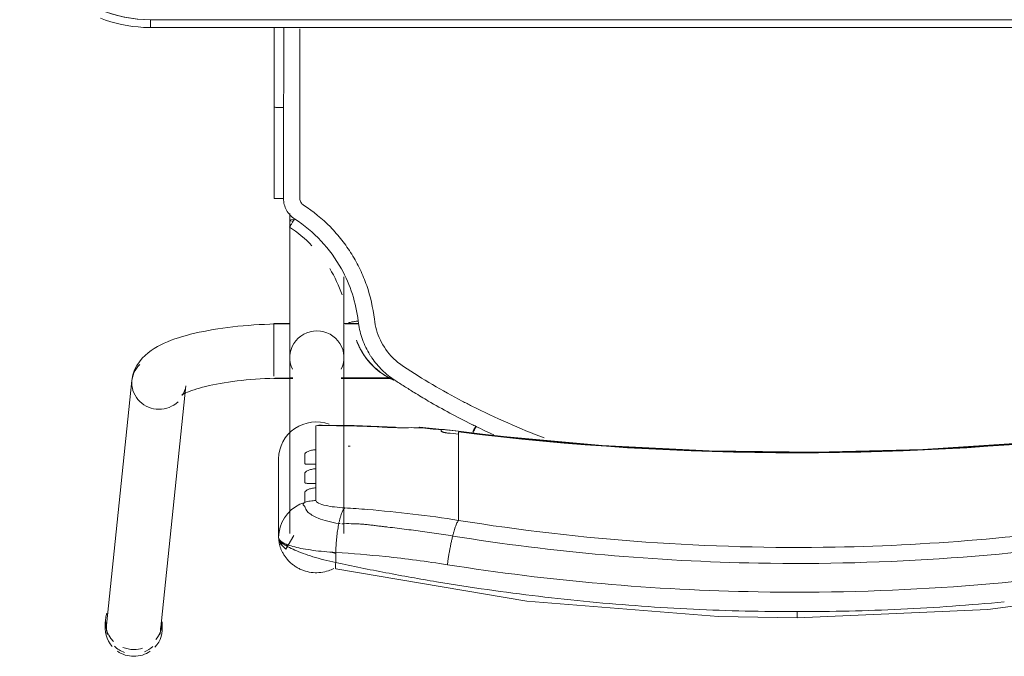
# Model space of a CAD drawing. Header units: metres. Extents: x 2.9 to 42.3, y -72.9 to -49.3.
# Tile 128 of 256: x 9.05 to 9.426, y -61.363 to -61.119. Entities that reach past the tile are written whole.
import ezdxf

# ---------------------------------------------------------------- set-up
doc = ezdxf.new("R2010")
doc.units = ezdxf.units.M
doc.layers.add('I-FURN', color=7, linetype='Continuous', lineweight=18)

# ---------------------------------------------------------------- blocks, each defined once
blk = doc.blocks.new('ConjuntoParaAlunoTamanho6 - CJA06_ConjuntoParaAlunoTamanho6-V31-2PAV')
at = {"layer": 'I-FURN', "color": 253, "true_color": 0xaaaaaa}
for p, q in [((0.24321, 0.29526), (0.23354, 0.20182)), ((0.24254, 0.29456), (0.24254, 0.29197)), ((0.2643, 0.29197), (0.2643, 0.29456)), ((0.25413, 0.19969), (0.2638, 0.29312)), ((0.1981, 0.22964), (0.1981, 0.25969)), ((0.17315, 0.25812), (0.17315, 0.19097)), ((0.19385, 0.19097), (0.19385, 0.25812)), ((0.12943, 0.2438), (0.12943, 0.25317)), ((0.17457, 0.25441), (0.17513, 0.25435)), ((0.19471, 0.25062), (0.1959, 0.25221)), ((0.1959, 0.25221), (0.19685, 0.25395)), ((0.12943, 0.24214), (0.12943, 0.2438)), ((0.12943, 0.24214), (0.12943, 0.23653)), ((0.18386, 0.23904), (0.18386, 0.24073)), ((0.12943, 0.23653), (0.12943, 0.23486)), ((0.12943, 0.23486), (0.12943, 0.22925)), ((0.18386, 0.23176), (0.18386, 0.23345)), ((0.12943, 0.22759), (0.12943, 0.22925)), ((0.12943, 0.22759), (0.12943, 0.22197)), ((0.18386, 0.21701), (0.18386, 0.22617)), ((0.12943, 0.22031), (0.12943, 0.22197)), ((0.12946, 0.21915), (0.14434, 0.21757)), ((0.17944, 0.21689), (0.18173, 0.21678)), ((0.17429, 0.19894), (0.15474, 0.19894)), ((0.17429, 0.19879), (0.15494, 0.19879)), ((0.2, 0.19894), (0.19271, 0.19894)), ((0.19385, 0.19879), (0.19271, 0.19879)), ((0.19385, 0.19845), (0.19385, 0.19879)), ((0.19385, 0.19764), (0.19385, 0.19845)), ((0.2, 0.1938), (0.2, 0.19814)), ((0.19385, 0.1916), (0.19385, 0.19367)), ((0.2, 0.18573), (0.2, 0.19364)), ((0.19385, 0.18582), (0.19385, 0.18688)), ((0.19385, 0.18371), (0.19385, 0.18582)), ((0.2, 0.17794), (0.2, 0.1856)), ((0.19385, 0.17809), (0.19385, 0.18059)), ((0.16757, 0.17809), (0.17268, 0.17809)), ((0.1676, 0.17794), (0.17323, 0.17794)), ((0.19377, 0.17794), (0.2, 0.17794)), ((0.19385, 0.13604), (0.19385, 0.13857)), ((0.19983, 0.13021), (0.19982, 0.0953)), ((0.19982, 0.06497), (0.19982, 0.0953)), ((0.247, 0.06497), (-0.247, 0.06497)), ((0.247, 0.06497), (-0.247, 0.06497)), ((0.247, 0.06497), (0.247, 0.06197))]:
    blk.add_line(p, q, dxfattribs=at)
at = {"layer": 'I-FURN', "color": 253, "true_color": 0xaaaaaa, "flags": 128}
for points in [[(0.0001, 0.2904), (-0.07267, 0.28721), (-0.14486, 0.2777), (-0.17603, 0.27161)], [(0.17623, 0.27161), (0.10331, 0.28398), (0.03018, 0.28985), (0.0001, 0.2904)], [(0.17627, 0.2654), (0.17627, 0.26637), (0.17627, 0.26734), (0.17627, 0.26831), (0.17627, 0.26928)], [(0.1981, 0.25971), (0.19792, 0.26092), (0.19739, 0.26208), (0.1954, 0.2642), (0.19227, 0.25896)], [(0.19685, 0.25395), (0.19754, 0.2558), (0.19796, 0.25773), (0.1981, 0.25969)], [(0.1981, 0.25971), (0.1981, 0.2522), (0.1981, 0.24468)], [(0.1981, 0.22964), (0.1981, 0.23715), (0.1981, 0.24467), (0.1981, 0.25218), (0.1981, 0.25969)], [(0.19172, 0.24799), (0.19331, 0.2492), (0.19471, 0.25062)], [(0.18386, 0.24073), (0.18386, 0.24195), (0.18386, 0.24317), (0.18386, 0.24439), (0.18386, 0.24561)], [(0.1881, 0.24628), (0.18997, 0.24701), (0.19172, 0.24799)], [(0.1881, 0.24628), (0.1881, 0.24532), (0.1881, 0.24435), (0.1881, 0.24339), (0.1881, 0.24243)], [(0.18386, 0.23345), (0.18386, 0.23485), (0.18386, 0.23624), (0.18386, 0.23764), (0.18386, 0.23904)], [(0.1881, 0.23868), (0.1881, 0.2378), (0.1881, 0.23692), (0.1881, 0.23603), (0.1881, 0.23515)], [(0.18386, 0.22617), (0.18386, 0.22757), (0.18386, 0.22897), (0.18386, 0.23036), (0.18386, 0.23176)], [(0.1881, 0.23141), (0.1881, 0.23052), (0.1881, 0.22964), (0.1881, 0.22876), (0.1881, 0.22787)], [(-0.12926, 0.21915), (-0.08865, 0.22342), (-0.0479, 0.2261), (-0.00707, 0.22717), (0.03376, 0.22666), (0.07455, 0.22454), (0.11521, 0.22083), (0.12946, 0.21915)], [(0.12943, 0.21937), (0.12943, 0.21961), (0.12943, 0.21984), (0.12943, 0.22007), (0.12943, 0.22031)], [(0.1361, 0.21901), (0.1361, 0.21893), (0.1361, 0.21886), (0.1361, 0.21878), (0.1361, 0.2187)], [(0.15351, 0.21761), (0.16928, 0.2169), (0.18131, 0.21677)], [(0.18173, 0.21678), (0.18279, 0.21686), (0.18386, 0.21701)], [(0.23507, 0.20536), (0.23501, 0.20531), (0.23482, 0.20518), (0.23451, 0.20499), (0.23408, 0.20476), (0.23355, 0.20449), (0.23291, 0.2042), (0.23217, 0.20389), (0.23133, 0.20358), (0.23041, 0.20326), (0.22941, 0.20294), (0.22832, 0.20262), (0.22717, 0.2023), (0.22594, 0.20199), (0.22464, 0.20169), (0.22328, 0.2014), (0.22186, 0.20112), (0.22039, 0.20086), (0.21886, 0.2006), (0.21729, 0.20036), (0.21567, 0.20014), (0.214, 0.19993), (0.2123, 0.19973), (0.21057, 0.19956), (0.2088, 0.1994), (0.207, 0.19926), (0.20518, 0.19913), (0.20334, 0.19903), (0.20148, 0.19894), (0.19961, 0.19888), (0.19772, 0.19883), (0.19583, 0.1988), (0.19394, 0.19879), (0.19385, 0.19879)], [(0.23354, 0.20182), (0.23373, 0.20287), (0.23403, 0.20376), (0.23437, 0.20445), (0.23469, 0.20492), (0.23492, 0.20521), (0.23505, 0.20534), (0.23507, 0.20536)], [(0.25413, 0.19969), (0.25375, 0.19762), (0.25311, 0.19572), (0.25226, 0.19403), (0.25129, 0.19256), (0.25023, 0.19128), (0.24913, 0.19017), (0.24799, 0.18919), (0.24683, 0.18832), (0.24563, 0.18753), (0.24441, 0.18681), (0.24316, 0.18615), (0.24188, 0.18553), (0.24055, 0.18496), (0.23919, 0.18441), (0.23778, 0.1839), (0.23633, 0.18341), (0.23483, 0.18295), (0.2333, 0.18251), (0.23171, 0.1821), (0.23008, 0.1817), (0.22841, 0.18133), (0.2267, 0.18098), (0.22495, 0.18064), (0.22315, 0.18033), (0.22132, 0.18004), (0.21946, 0.17976), (0.21756, 0.17951), (0.21562, 0.17928), (0.21366, 0.17906), (0.21168, 0.17887), (0.20967, 0.1787), (0.20763, 0.17855), (0.20558, 0.17842), (0.20352, 0.17831), (0.20144, 0.17823), (0.19935, 0.17816), (0.19725, 0.17811), (0.19515, 0.17809), (0.19385, 0.17809)], [(0.17315, 0.16015), (0.17315, 0.162), (0.17315, 0.16382), (0.17315, 0.1656), (0.17315, 0.16735), (0.17315, 0.16905), (0.17315, 0.17071), (0.17315, 0.17233), (0.17315, 0.1739), (0.17315, 0.17541), (0.17315, 0.17687), (0.17315, 0.17828), (0.17315, 0.17963), (0.17315, 0.18092), (0.17315, 0.18215), (0.17315, 0.18331), (0.17315, 0.18441), (0.17315, 0.18544), (0.17315, 0.1864), (0.17315, 0.18729), (0.17315, 0.1881), (0.17315, 0.18885), (0.17315, 0.18951), (0.17315, 0.19011), (0.17315, 0.19062), (0.17315, 0.19097)], [(0.19385, 0.19097), (0.19385, 0.19051), (0.19385, 0.18998), (0.19385, 0.18937), (0.19385, 0.18869), (0.19385, 0.18793), (0.19385, 0.1871), (0.19385, 0.18619), (0.19385, 0.18522), (0.19385, 0.18417), (0.19385, 0.18306), (0.19385, 0.18188), (0.19385, 0.18064), (0.19385, 0.17934), (0.19385, 0.17798), (0.19385, 0.17656), (0.19385, 0.17508), (0.19385, 0.17355), (0.19385, 0.17198), (0.19385, 0.17035), (0.19385, 0.16868), (0.19385, 0.16696), (0.19385, 0.16521), (0.19385, 0.16342), (0.19385, 0.16159), (0.19385, 0.15974), (0.19385, 0.15785), (0.19385, 0.15594), (0.19385, 0.15401), (0.19385, 0.15206), (0.19385, 0.15009), (0.19385, 0.14811), (0.19385, 0.14612), (0.19385, 0.14413), (0.19385, 0.14213), (0.19385, 0.14013), (0.19385, 0.13857)], [(0.16841, 0.18432), (0.16841, 0.18434), (0.16841, 0.18435), (0.16841, 0.18437), (0.16841, 0.18438)], [(0.19623, 0.13025), (0.19623, 0.12639), (0.19623, 0.12254), (0.19623, 0.11868), (0.19623, 0.11483), (0.19623, 0.11097), (0.19623, 0.10712), (0.19623, 0.10327), (0.19623, 0.09941), (0.19623, 0.09556)], [(0.2662, 0.06136), (0.26421, 0.06209), (0.2622, 0.06274), (0.26015, 0.06331), (0.25809, 0.06379), (0.25601, 0.0642), (0.25391, 0.06451), (0.25181, 0.06475), (0.24969, 0.0649), (0.24757, 0.06496), (0.247, 0.06497)], [(0.247, 0.06197), (0.1235, 0.06197), (0, 0.06197), (-0.1235, 0.06197), (-0.247, 0.06197)], [(-0.247, 0.06197), (-0.1235, 0.06197), (0, 0.06197), (0.1235, 0.06197), (0.247, 0.06197)]]:
    blk.add_lwpolyline(points, dxfattribs=at)
at = {"layer": 'I-FURN', "color": 253, "true_color": 0xaaaaaa}
for start in [360, 0]:
    blk.add_arc((0.247, 0.01197), 0.05, start, 90, dxfattribs=at)
for centre, major_axis, ratio, start_param, end_param in [((0.25342, 0.29456), (0.01088, 0), 0.965926, 1.570796, 2.182166), ((0.25342, 0.29456), (-0.01088, 0), 0.965926, 4.098128, 4.712389), ((0.25342, 0.29456), (0.01088, 0), 0.965926, 2.404321, 3.312013), ((0.25351, 0.29419), (-0.01029, 0.00107), 0.967158, 5.223081, 5.597593), ((0.25342, 0.29197), (0.01088, 0), 0.965926, 1.581694, 1.883969), ((0.25342, 0.29197), (0.01088, 0), 0.965926, 1.176355, 1.570796), ((0.25351, 0.29419), (-0.01029, 0.00107), 0.967158, 4.026797, 4.46746), ((0.25342, 0.29456), (0.01088, 0), 0.965926, 6.052088, 6.985956), ((0.25342, 0.29197), (0.01088, 0), 0.965926, 2.446266, 3.141593), ((0.25342, 0.29197), (0.01088, 0), 0.965926, 5.959867, 7.062609), ((0.25351, 0.29419), (-0.01029, 0.00107), 0.967158, 6.102343, 6.382991), ((0.25351, 0.29419), (-0.01029, 0.00107), 0.967158, 3.141593, 3.502975), ((0.0001, -0.77159), (1.0211, 0), 0.978148, 1.443771, 1.697822), ((0.0001, -0.77117), (1.0209, 0), 0.978148, 1.443771, 1.697822), ((0.1837, 0.22964), (0.0144, 0), 0.978148, 4.362105, 6.283185), ((0.17947, 0.60128), (0.385, 0), 0.978148, 4.689765, 4.691852), ((0.17947, 0.60356), (0.395, 0), 0.978148, 4.585364, 4.595996), ((0.17947, 0.60221), (0.3948, 0), 0.978148, 4.585364, 4.595936), ((0.17947, 0.60263), (0.395, 0), 0.978148, 4.602237, 4.623287), ((0.14521, 0.22754), (0.00087, 0.00996), 0.018501, 2.93296, 3.325659), ((0.17947, 0.60336), (0.395, 0), 0.978148, 4.644485, 4.723499), ((0.24383, 0.20075), (-0.01029, 0.00107), 0.967158, 4.812195, 5.597593), ((0.24383, 0.20075), (-0.01029, 0.00107), 0.967158, 3.241398, 4.812195), ((0.24383, 0.20075), (-0.01029, 0.00107), 0.967158, 2.456, 3.241398), ((0.1835, 0.19097), (0.01035, 0), 0.978148, 2.686587, 4.712389), ((0.1835, 0.19097), (0.01035, 0), 0.978148, 4.712389, 6.738191), ((0.1835, 0.13857), (0.01035, 0), 0.069756, 5.759587, 6.776353)]:
    blk.add_ellipse(centre, major_axis=major_axis, ratio=ratio, start_param=start_param, end_param=end_param, dxfattribs=at)
for points in [[(0.0001, 0.29036), (0.0001, 0.29029), (0.0001, 0.29001), (0.0001, 0.28916), (0.0001, 0.28841), (0.0001, 0.28802)], [(-0.05929, 0.28591), (-0.06588, 0.28544), (-0.07245, 0.28489), (-0.07901, 0.28427)], [(-0.03953, 0.28708), (-0.04612, 0.28677), (-0.05271, 0.28638), (-0.05929, 0.28591)], [(-0.01972, 0.28779), (-0.02633, 0.28763), (-0.03293, 0.2874), (-0.03953, 0.28708)], [(0.0001, 0.28802), (-0.00651, 0.28802), (-0.01312, 0.28795), (-0.01972, 0.28779)], [(0.01992, 0.28779), (0.01332, 0.28795), (0.00671, 0.28802), (0.0001, 0.28802)], [(0.03973, 0.28708), (0.03313, 0.2874), (0.02653, 0.28763), (0.01992, 0.28779)], [(0.0595, 0.28591), (0.05292, 0.28638), (0.04633, 0.28677), (0.03973, 0.28708)], [(0.07921, 0.28427), (0.07265, 0.28489), (0.06608, 0.28544), (0.0595, 0.28591)], [(0.09885, 0.28217), (0.09232, 0.28294), (0.08577, 0.28365), (0.07921, 0.28427)], [(0.11839, 0.27961), (0.11189, 0.28054), (0.10538, 0.28139), (0.09885, 0.28217)], [(0.13782, 0.27661), (0.13136, 0.27768), (0.12489, 0.27868), (0.11839, 0.27961)], [(0.15712, 0.27316), (0.15071, 0.27438), (0.14427, 0.27553), (0.13782, 0.27661)], [(0.17627, 0.26928), (0.16991, 0.27065), (0.16353, 0.27194), (0.15712, 0.27316)], [(0.17627, 0.26928), (0.17633, 0.26966), (0.17642, 0.27037), (0.17644, 0.2712), (0.17636, 0.27149), (0.1763, 0.27156)], [(0.13164, 0.25914), (0.13175, 0.25959), (0.13198, 0.26053), (0.13231, 0.26203), (0.13262, 0.26359), (0.13292, 0.2652), (0.1332, 0.26684), (0.13344, 0.26848), (0.13359, 0.26956), (0.13366, 0.2701)], [(0.17513, 0.25435), (0.1752, 0.25471), (0.17534, 0.25544), (0.17553, 0.25659), (0.17571, 0.25778), (0.17586, 0.25902), (0.17599, 0.26028), (0.1761, 0.26156), (0.17618, 0.26285), (0.17624, 0.26413), (0.17626, 0.26498), (0.17627, 0.2654)], [(0.1981, 0.25969), (0.1981, 0.26035), (0.19703, 0.26165), (0.19239, 0.26338), (0.18523, 0.2647), (0.17934, 0.26523), (0.17627, 0.2654)], [(0.17811, 0.26528), (0.17751, 0.26545), (0.1769, 0.26561), (0.17629, 0.26577)], [(0.12943, 0.25317), (0.12952, 0.25327), (0.1297, 0.25353), (0.13, 0.25409), (0.13031, 0.25481), (0.13064, 0.25568), (0.13097, 0.2567), (0.1313, 0.25786), (0.13153, 0.2587), (0.13164, 0.25914)], [(0.17285, 0.2484), (0.17297, 0.2485), (0.1732, 0.24877), (0.17355, 0.24934), (0.17389, 0.25006), (0.17423, 0.25093), (0.17455, 0.25195), (0.17485, 0.25308), (0.17504, 0.25392), (0.17513, 0.25435)], [(0.18386, 0.24561), (0.18422, 0.24561), (0.18494, 0.24565), (0.18601, 0.24578), (0.18707, 0.24599), (0.18776, 0.24617), (0.1881, 0.24628)], [(0.12434, 0.2095), (0.11529, 0.21408), (0.10607, 0.21814), (0.09666, 0.22168)], [(0.11594, 0.2205), (0.11821, 0.21947), (0.12046, 0.21841), (0.1227, 0.21732)], [(0.1227, 0.21732), (0.12291, 0.21776), (0.12336, 0.21866), (0.12377, 0.21945), (0.12395, 0.2198)], [(0.12334, 0.21813), (0.12319, 0.21783), (0.12304, 0.21753), (0.12289, 0.21723)], [(0.12395, 0.21936), (0.12377, 0.21898), (0.12356, 0.21856), (0.12335, 0.21813)], [(0.1336, 0.21981), (0.13377, 0.21979), (0.1341, 0.21974), (0.13456, 0.21967), (0.13499, 0.21957), (0.13538, 0.21946), (0.13569, 0.21935), (0.13593, 0.21923), (0.13606, 0.21912), (0.1361, 0.21905), (0.1361, 0.21901)], [(0.1361, 0.2187), (0.1361, 0.21868), (0.13609, 0.21865), (0.13607, 0.21862), (0.13605, 0.2186)], [(0.12436, 0.21651), (0.12408, 0.21665), (0.12353, 0.21692), (0.12297, 0.21719), (0.1227, 0.21732)], [(0.14098, 0.20758), (0.13826, 0.20916), (0.13276, 0.21224), (0.12717, 0.21512), (0.12436, 0.21651)], [(0.14432, 0.21779), (0.14576, 0.21776), (0.1486, 0.21775), (0.15133, 0.21782), (0.15267, 0.21788)], [(0.15267, 0.21788), (0.1532, 0.21758), (0.15369, 0.21752), (0.15417, 0.21772)], [(0.12798, 0.20762), (0.12738, 0.20794), (0.12617, 0.20857), (0.12495, 0.20919), (0.12434, 0.2095)], [(0.1504, 0.19445), (0.14673, 0.19684), (0.13935, 0.20142), (0.13181, 0.20561), (0.12798, 0.20762)], [(0.14635, 0.20432), (0.14546, 0.20487), (0.14368, 0.20597), (0.14188, 0.20704), (0.14098, 0.20758)], [(0.15378, 0.19963), (0.15256, 0.20043), (0.1501, 0.202), (0.14762, 0.20355), (0.14638, 0.20431)], [(0.1625, 0.1911), (0.16134, 0.1928), (0.15869, 0.19594), (0.1555, 0.19851), (0.15378, 0.19963)], [(0.15408, 0.19957), (0.15496, 0.19919), (0.15587, 0.19874), (0.1568, 0.1982)], [(0.15863, 0.1971), (0.15722, 0.19808), (0.15572, 0.19893), (0.15415, 0.19962)], [(0.15448, 0.19112), (0.15386, 0.19174), (0.15256, 0.19292), (0.15114, 0.19396), (0.1504, 0.19445)], [(0.16156, 0.17636), (0.16124, 0.17915), (0.15968, 0.18454), (0.15645, 0.18912), (0.15448, 0.19112)], [(0.16371, 0.18924), (0.16352, 0.18955), (0.16313, 0.19018), (0.16271, 0.1908), (0.1625, 0.1911)], [(0.16774, 0.17706), (0.1675, 0.1792), (0.16656, 0.18343), (0.16479, 0.18738), (0.16371, 0.18924)], [(0.16501, 0.19076), (0.16537, 0.19026), (0.16604, 0.18925), (0.16695, 0.18767), (0.16775, 0.18603), (0.1682, 0.1849), (0.16841, 0.18432)], [(0.17146, 0.1778), (0.17147, 0.17776), (0.17128, 0.17766), (0.17046, 0.17746), (0.16921, 0.17725), (0.16823, 0.17712), (0.16774, 0.17706)], [(0.1786, 0.15703), (0.17667, 0.16018), (0.1751, 0.16355), (0.1739, 0.16704)], [(0.19391, 0.14119), (0.19084, 0.14321), (0.18795, 0.1456), (0.18537, 0.14827)], [(0.19199, 0.13805), (0.19225, 0.13846), (0.19278, 0.13928), (0.19344, 0.14033), (0.19385, 0.14103), (0.19393, 0.14119), (0.19391, 0.14119)], [(0.19623, 0.13025), (0.19622, 0.13104), (0.19604, 0.13255), (0.19519, 0.13473), (0.19383, 0.13663), (0.19265, 0.13762), (0.19199, 0.13805)], [(0.19, 0.13025), (0.19, 0.1305), (0.18994, 0.13099), (0.18966, 0.1317), (0.18922, 0.13231), (0.18884, 0.13263), (0.18863, 0.13277)], [(0.19, 0.09555), (0.19, 0.09868), (0.19, 0.10482), (0.19, 0.11314), (0.19, 0.12173), (0.19, 0.1274), (0.19, 0.13025)], [(0.19982, 0.1302), (0.19984, 0.13021), (0.19969, 0.13022), (0.19891, 0.13024), (0.1977, 0.13025), (0.19672, 0.13025), (0.19623, 0.13025)], [(0.19982, 0.1302), (0.19982, 0.12729), (0.19982, 0.12438), (0.19982, 0.12147)], [(0.19982, 0.09529), (0.19982, 0.1011), (0.19982, 0.11273), (0.19982, 0.12438), (0.19982, 0.1302)], [(0.19982, 0.1122), (0.19982, 0.10655), (0.19982, 0.10092), (0.19982, 0.09528)], [(0.19623, 0.09556), (0.19662, 0.09556), (0.19701, 0.09556), (0.19738, 0.09555)], [(0.19738, 0.09555), (0.19775, 0.09554), (0.1981, 0.09553), (0.19841, 0.09551)], [(0.19982, 0.0953), (0.19982, 0.0953), (0.19982, 0.09529), (0.19982, 0.09529)], [(0.19982, 0.06497), (0.19982, 0.07507), (0.19982, 0.08518), (0.19982, 0.09529)], [(0.19982, 0.07534), (0.19982, 0.07188), (0.19982, 0.06842), (0.19982, 0.06497)]]:
    blk.add_open_spline(points, degree=3, dxfattribs=at)
for points, knots in [([(-0.13346, 0.2701), (-0.0847, 0.2778), (0.00519, 0.28415), (0.09466, 0.27626), (0.13366, 0.2701)], [-1, -1, -1, -1, -0.444444, 0, 0, 0, 0]), ([(0.17699, 0.27153), (0.17765, 0.27187), (0.17927, 0.27255), (0.18196, 0.27315), (0.18496, 0.2732), (0.18741, 0.27274), (0.18905, 0.27216), (0.18996, 0.27176), (0.19062, 0.27143), (0.19127, 0.27106), (0.19212, 0.27051), (0.19313, 0.26973), (0.19423, 0.2687), (0.19516, 0.26763), (0.19594, 0.26656), (0.1966, 0.26547), (0.19712, 0.26439), (0.19752, 0.26334), (0.1978, 0.26234), (0.19804, 0.26108), (0.1981, 0.26023), (0.1981, 0.25971)], [0.3275759, 0.3275759, 0.3275759, 0.3275759, 0.375, 0.4375, 0.5, 0.5625, 0.59375, 0.609375, 0.625, 0.640625, 0.65625, 0.6875, 0.71875, 0.75, 0.78125, 0.8125, 0.84375, 0.875, 0.90625, 0.9375, 1, 1, 1, 1]), ([(-0.13144, 0.25914), (-0.08343, 0.26683), (0.00512, 0.27318), (0.09323, 0.26529), (0.13164, 0.25914)], [-1, -1, -1, -1, -0.444444, 0, 0, 0, 0]), ([(0.13366, 0.2701), (0.14155, 0.26885), (0.15578, 0.26699), (0.16997, 0.2658), (0.17627, 0.2654)], [-1, -1, -1, -1, -0.444444, 0, 0, 0, 0]), ([(0.17627, 0.26928), (0.1778, 0.26895), (0.18084, 0.26823), (0.1851, 0.26704), (0.18885, 0.26578), (0.19302, 0.26411), (0.19708, 0.26187), (0.1981, 0.26034), (0.1981, 0.25971)], [0, 0, 0, 0, 0.125, 0.25, 0.375, 0.5, 0.75, 1, 1, 1, 1]), ([(0.12943, 0.25317), (0.08224, 0.26075), (-0.00484, 0.26702), (-0.09148, 0.25924), (-0.12923, 0.25317)], [-1, -1, -1, -1, -0.444444, 0, 0, 0, 0]), ([(0.19589, 0.26257), (0.19565, 0.26263), (0.19517, 0.26271), (0.1947, 0.26267), (0.19448, 0.26263)], [0.3140409, 0.3140409, 0.3140409, 0.3140409, 0.375, 0.4333514, 0.4333514, 0.4333514, 0.4333514]), ([(0.1981, 0.25971), (0.1981, 0.26024), (0.19787, 0.26101), (0.19723, 0.26183), (0.19682, 0.26214), (0.1966, 0.26226)], [0, 0, 0, 0, 0.125, 0.1875, 0.25, 0.25, 0.25, 0.25]), ([(0.13164, 0.25914), (0.13399, 0.25877), (0.13871, 0.25805), (0.14577, 0.25706), (0.15166, 0.25629), (0.15577, 0.2558), (0.15812, 0.25552), (0.15988, 0.25532), (0.16163, 0.25511), (0.16339, 0.25489), (0.16514, 0.25469), (0.16691, 0.25455), (0.16868, 0.25447), (0.17104, 0.2544), (0.17282, 0.25442), (0.17401, 0.25447)], [0, 0, 0, 0, 0.166667, 0.333333, 0.5, 0.583333, 0.625, 0.666667, 0.708333, 0.75, 0.791667, 0.833333, 0.875, 0.916667, 1, 1, 1, 1]), ([(0.12943, 0.25317), (0.13522, 0.25225), (0.14681, 0.25064), (0.16129, 0.24919), (0.16997, 0.24858), (0.17285, 0.2484)], [0, 0, 0, 0, 0.4, 0.8, 1, 1, 1, 1]), ([(0.17513, 0.25435), (0.17661, 0.25414), (0.17948, 0.25358), (0.18284, 0.25246), (0.1849, 0.25145), (0.18608, 0.25069), (0.18754, 0.24953), (0.18812, 0.24854), (0.1881, 0.24778)], [0, 0, 0, 0, 0.2, 0.4, 0.55, 0.625, 0.7, 1, 1, 1, 1]), ([(0.17285, 0.2484), (0.17555, 0.24823), (0.17966, 0.24775), (0.18317, 0.24668), (0.18386, 0.24597), (0.18386, 0.24561)], [0, 0, 0, 0, 0.444444, 0.722222, 1, 1, 1, 1]), ([(0.1881, 0.24778), (0.18821, 0.24772), (0.18836, 0.24763), (0.18849, 0.24751), (0.18856, 0.24744), (0.1886, 0.24738), (0.18864, 0.24733), (0.1887, 0.24726), (0.18876, 0.24718), (0.1888, 0.24708), (0.18879, 0.247), (0.18877, 0.24693), (0.18873, 0.24686), (0.18866, 0.24676), (0.1885, 0.24657), (0.18828, 0.2464), (0.1881, 0.24628)], [0, 0, 0, 0, 0.166667, 0.25, 0.291667, 0.333333, 0.375, 0.416667, 0.5, 0.583333, 0.625, 0.666667, 0.708333, 0.75, 0.833333, 1, 1, 1, 1]), ([(0.1881, 0.24243), (0.1881, 0.24236), (0.18804, 0.24222), (0.18782, 0.24198), (0.18743, 0.2417), (0.18691, 0.24142), (0.18629, 0.24117), (0.18532, 0.24088), (0.18448, 0.24075), (0.18386, 0.24073)], [0, 0, 0, 0, 0.125, 0.25, 0.375, 0.5, 0.625, 0.75, 1, 1, 1, 1]), ([(0.18386, 0.23904), (0.18448, 0.23902), (0.18532, 0.23903), (0.18629, 0.23904), (0.18691, 0.23904), (0.18743, 0.23902), (0.18782, 0.23896), (0.18804, 0.23885), (0.1881, 0.23875), (0.1881, 0.23868)], [0, 0, 0, 0, 0.25, 0.375, 0.5, 0.625, 0.75, 0.875, 1, 1, 1, 1]), ([(0.1881, 0.23515), (0.1881, 0.23508), (0.18804, 0.23494), (0.18782, 0.2347), (0.18743, 0.23442), (0.18691, 0.23414), (0.18629, 0.23389), (0.18532, 0.2336), (0.18448, 0.23348), (0.18386, 0.23345)], [0, 0, 0, 0, 0.125, 0.25, 0.375, 0.5, 0.625, 0.75, 1, 1, 1, 1]), ([(0.18386, 0.23176), (0.18448, 0.23175), (0.18532, 0.23175), (0.18629, 0.23176), (0.18691, 0.23176), (0.18743, 0.23174), (0.18782, 0.23168), (0.18804, 0.23158), (0.1881, 0.23147), (0.1881, 0.23141)], [0, 0, 0, 0, 0.25, 0.375, 0.5, 0.625, 0.75, 0.875, 1, 1, 1, 1]), ([(0.1881, 0.22787), (0.1881, 0.22781), (0.18804, 0.22767), (0.18782, 0.22742), (0.18743, 0.22714), (0.18691, 0.22687), (0.18629, 0.22661), (0.18532, 0.22633), (0.18448, 0.2262), (0.18386, 0.22617)], [0, 0, 0, 0, 0.125, 0.25, 0.375, 0.5, 0.625, 0.75, 1, 1, 1, 1]), ([(0.13605, 0.2186), (0.13602, 0.21857), (0.13593, 0.21853), (0.13575, 0.2185), (0.13549, 0.21849), (0.13508, 0.2185), (0.13445, 0.21856), (0.1339, 0.21862), (0.1336, 0.21866)], [0, 0, 0, 0, 0.125, 0.25, 0.375, 0.5, 0.75, 1, 1, 1, 1]), ([(0.15683, 0.19818), (0.15764, 0.19771), (0.15919, 0.19669), (0.16207, 0.19434), (0.16393, 0.19226), (0.16501, 0.19076)], [0, 0, 0, 0, 0.25, 0.5, 1, 1, 1, 1]), ([(0.16841, 0.18438), (0.16796, 0.18563), (0.16686, 0.18807), (0.16383, 0.19273), (0.16081, 0.19558), (0.15863, 0.1971)], [0, 0, 0, 0, 0.25, 0.5, 1, 1, 1, 1]), ([(0.16774, 0.17706), (0.16854, 0.1701), (0.17345, 0.15474), (0.18461, 0.14281), (0.19199, 0.13805)], [0, 0, 0, 0, 0.444444, 1, 1, 1, 1]), ([(0.18863, 0.13277), (0.18486, 0.13521), (0.17974, 0.13937), (0.17389, 0.14605), (0.17007, 0.15149), (0.1669, 0.15732), (0.16353, 0.16552), (0.16208, 0.17192), (0.16156, 0.17636)], [0, 0, 0, 0, 0.25, 0.375, 0.5, 0.625, 0.75, 1, 1, 1, 1]), ([(0.19, 0.06548), (0.19, 0.06617), (0.19, 0.06811), (0.19, 0.07088), (0.19, 0.07365), (0.19, 0.07618), (0.19, 0.07838), (0.19, 0.0801), (0.19, 0.08153), (0.19, 0.08284), (0.19, 0.08398), (0.19, 0.08486), (0.19, 0.08558), (0.19, 0.08626), (0.19, 0.0868), (0.19, 0.08716), (0.19, 0.08749), (0.19, 0.08795), (0.19, 0.08848), (0.19, 0.089), (0.19, 0.08963), (0.19, 0.09074), (0.19, 0.09261), (0.19, 0.0945), (0.19, 0.09555)], [0.4659091, 0.4659091, 0.4659091, 0.4659091, 0.4772727, 0.5, 0.5227273, 0.5454545, 0.5681818, 0.5909091, 0.6136364, 0.6363636, 0.6590909, 0.6818182, 0.7045455, 0.7272727, 0.75, 0.7727273, 0.7954545, 0.8181818, 0.8409091, 0.8636364, 0.8863636, 0.9090909, 0.9545455, 1, 1, 1, 1]), ([(0.19618, 0.06498), (0.19616, 0.06721), (0.1961, 0.07741), (0.19616, 0.08755), (0.19623, 0.09556)], [0.8400419, 0.8400419, 0.8400419, 0.8400419, 0.875, 1, 1, 1, 1]), ([(0.19841, 0.09551), (0.19872, 0.09549), (0.19926, 0.09545), (0.19973, 0.09538), (0.19982, 0.09532), (0.19982, 0.0953)], [0.4, 0.4, 0.4, 0.4, 0.6, 0.8, 0.9699288, 0.9699288, 0.9699288, 0.9699288])]:
    blk.add_open_spline(points, degree=3, knots=knots, dxfattribs=at)
blk = doc.blocks.new('4 GRE - ESCOLA DE CINEMA E AUDIOVISUAL CINE REX R07_rvt-1-2PAV')
at = {"layer": 'I-FURN', "color": 253, "lineweight": 18, "true_color": 0xaaaaaa, "rotation": 180}
blk.add_blockref('ConjuntoParaAlunoTamanho6 - CJA06_ConjuntoParaAlunoTamanho6-V31-2PAV', (9.34666, -61.05751), dxfattribs=at)

msp = doc.modelspace()

# ---------------------------------------------------------------- block references
at = {"lineweight": 5}
msp.add_blockref('4 GRE - ESCOLA DE CINEMA E AUDIOVISUAL CINE REX R07_rvt-1-2PAV', (0, 0), dxfattribs=at)

doc.saveas('drawing.dxf')
